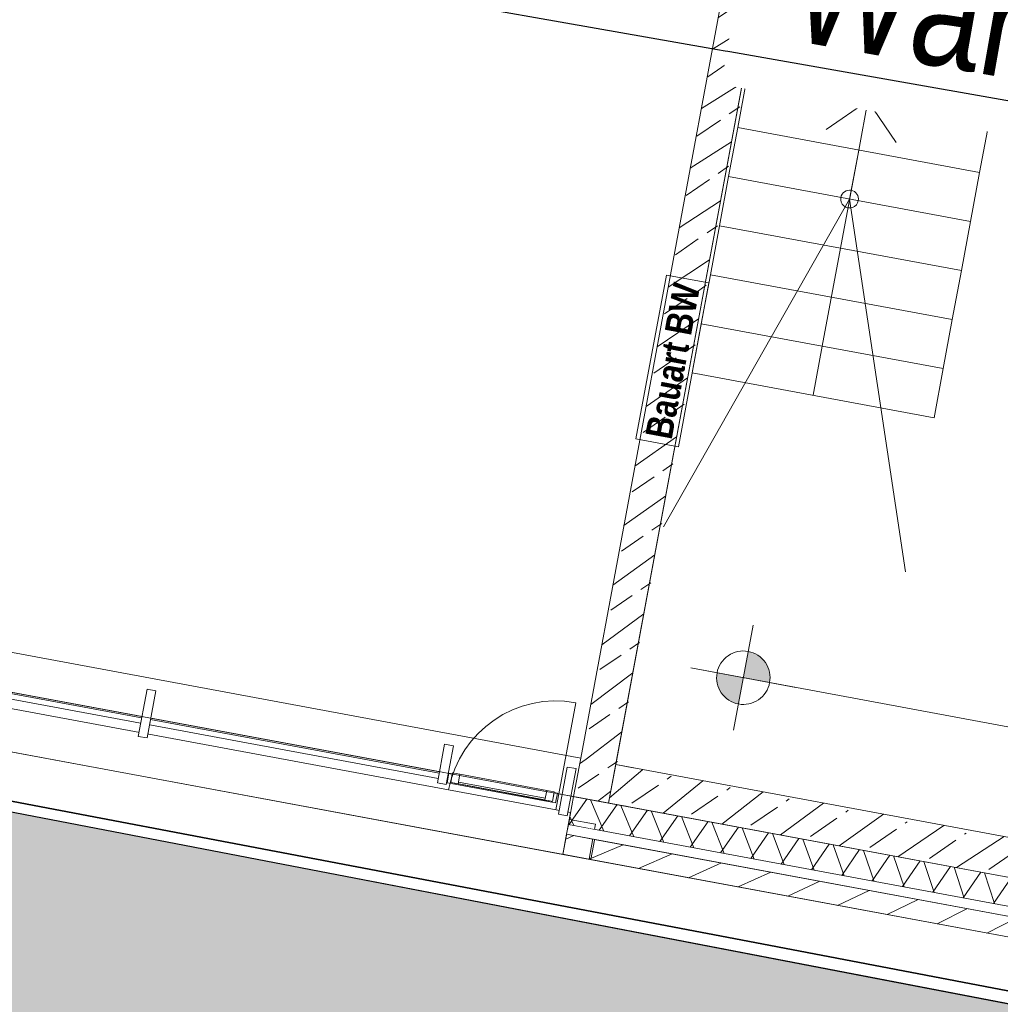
# Model space of a CAD drawing. Header units: metres. Extents: x 0 to 60282398, y -11592309 to 5708004.
# Tile 97 of 136: x 32353365.65 to 32353371.15, y 5707901.94 to 5707907.47. Entities that reach past the tile are written whole.
import ezdxf
from ezdxf import colors
from ezdxf.entities.mleader import LeaderData, LeaderLine
from ezdxf.math import Vec2, Vec3

# ---------------------------------------------------------------- set-up
doc = ezdxf.new("R2010")
doc.units = ezdxf.units.M
doc.header["$LTSCALE"] = 0.75
doc.set_wipeout_variables(frame=1)
doc.layers.get('0').update_dxf_attribs({"linetype": 'CONTINUOUS'})
doc.layers.add('10414946$0$ST-LIN Parkplatz', color=7, linetype='CONTINUOUS')
doc.layers.add('10414946$0$ST-LIN-Gehweg', color=2, linetype='CONTINUOUS')
doc.layers.add('10414947$0$ST-Gehweg-Sol', color=7, linetype='CONTINUOUS', lineweight=0, true_color=0xffd7a8)
for name, color, linetype, lineweight in [('10417023$0$#9_002_GES I Übersicht Erdgeschoss_1_101_Wand Aussen.A', 7, 'CONTINUOUS', 25), ('10417023$0$#9_002_GES I Übersicht Erdgeschoss_1_110_Pfosten-Riegel.A', 7, 'CONTINUOUS', 25), ('10417023$0$#9_002_GES I Übersicht Erdgeschoss_1_112_Fenster.A', 7, 'CONTINUOUS', 25), ('10417023$0$#9_002_GES I Übersicht Erdgeschoss_1_201_Aussenwandbekleidung.A', 7, 'CONTINUOUS', 25), ('10417023$0$#9_002_GES I Übersicht Erdgeschoss_1_607b_Brandschutz 1_100', 7, 'CONTINUOUS', 25), ('10417023$0$#9_002_GES I Übersicht Erdgeschoss_1_701_Grundstücksgrenze.A', 7, 'CONTINUOUS', 25), ('10417023$0$#9_002_GES I Übersicht Erdgeschoss_1_Neubau_101_Wand Aussen.A', 7, 'CONTINUOUS', 25), ('10417023$0$#9_002_GES I Übersicht Erdgeschoss_1_Neubau_102_Wand Innen.A', 7, 'CONTINUOUS', 25), ('10417023$0$#9_002_GES I Übersicht Erdgeschoss_1_Neubau_104_Decken.A', 7, 'CONTINUOUS', 25), ('10417023$0$#9_002_GES I Übersicht Erdgeschoss_1_Neubau_108_Treppen.A', 7, 'CONTINUOUS', 25), ('10417023$0$#9_002_GES I Übersicht Erdgeschoss_1_Neubau_201_Aussenwandbekleidu', 7, 'CONTINUOUS', 25), ('10417023$0$#9_002_GES I Übersicht Erdgeschoss_1_Neubau_502_Bemaßung 1_100.A', 7, 'CONTINUOUS', 25), ('10417023$0$Keine', 7, 'CONTINUOUS', 13)]:
    doc.layers.add(name, color=color, linetype=linetype, lineweight=lineweight)
doc.styles.add('10414946$0$ARIAL NARROW', font='ARIALN.TTF')
doc.styles.add('10417023$0$Arial Narrow (bold)', font='ARIALNB.TTF')
pattern_1 = [(44.99999999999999, (0, 0), (-0.1697056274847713, 0.1697056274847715), []), (44.99999999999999, (-0.08485281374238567, 0.08485281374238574), (-0.1697056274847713, 0.1697056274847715), [0.18, -0.05999999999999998])]

# ---------------------------------------------------------------- blocks, each defined once
blk = doc.blocks.new('10414947')
at = {"layer": '10414947$0$ST-Gehweg-Sol'}
h = blk.add_hatch(color=256, dxfattribs=at)
h.dxf.hatch_style = 1
edge = h.paths.add_edge_path()
edge.add_arc((32353333.97286278, 5707909.898001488), 4.00538949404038, 167.5224016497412, 259.0333335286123, ccw=False)
edge.add_line((32353330.06207836, 5707910.763397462), (32353330.08991054, 5707910.916025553))
edge.add_line((32353330.08991054, 5707910.916025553), (32353331.70067245, 5707910.64907873))
edge.add_line((32353331.70067245, 5707910.64907873), (32353335.02498274, 5707908.903565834))
edge.add_line((32353335.02498274, 5707908.903565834), (32353407.15213483, 5707895.033517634))
edge.add_line((32353407.15213483, 5707895.033517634), (32353413.70600617, 5707897.337334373))
edge.add_line((32353413.70600617, 5707897.337334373), (32353497.17578959, 5707881.286091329))
edge.add_line((32353497.17578959, 5707881.286091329), (32353499.70410517, 5707880.188862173))
edge.add_line((32353499.70410517, 5707880.188862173), (32353502.93879142, 5707877.835765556))
edge.add_line((32353502.93879142, 5707877.835765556), (32353505.46710699, 5707876.738536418))
edge.add_line((32353505.46710699, 5707876.738536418), (32353517.00528605, 5707874.519743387))
edge.add_line((32353517.00528605, 5707874.519743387), (32353517.76447093, 5707870.592196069))
edge.add_line((32353517.76447093, 5707870.592196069), (32353512.26571349, 5707871.646148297))
edge.add_line((32353512.26571349, 5707871.646148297), (32353512.67312597, 5707873.771762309))
edge.add_line((32353512.67312597, 5707873.771762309), (32353508.26008633, 5707874.652828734))
edge.add_line((32353508.26008633, 5707874.652828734), (32353507.84615755, 5707872.493248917))
edge.add_line((32353507.84615755, 5707872.493248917), (32353503.30254498, 5707873.364127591))
edge.add_arc((32353488.08709003, 5707793.979973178), 80.82916578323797, 79.14978489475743, 81.99465327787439)
edge.add_line((32353499.34380503, 5707874.021464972), (32353499.76791721, 5707876.234207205))
edge.add_line((32353499.76791721, 5707876.234207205), (32353495.83942623, 5707876.987173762))
edge.add_line((32353495.83942623, 5707876.987173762), (32353495.37152305, 5707874.545958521))
edge.add_line((32353495.37152305, 5707874.545958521), (32353488.26755707, 5707875.49021155))
edge.add_line((32353488.26755707, 5707875.49021155), (32353488.81466561, 5707878.344668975))
edge.add_line((32353488.81466561, 5707878.344668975), (32353475.56727294, 5707880.883772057))
edge.add_line((32353475.56727294, 5707880.883772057), (32353475.00712598, 5707877.961330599))
edge.add_line((32353475.00712598, 5707877.961330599), (32353470.59449997, 5707878.807102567))
edge.add_line((32353470.59449997, 5707878.807102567), (32353471.15463692, 5707881.72953379))
edge.add_line((32353471.15463692, 5707881.72953379), (32353468.20826868, 5707882.294258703))
edge.add_line((32353468.20826868, 5707882.294258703), (32353467.64812546, 5707879.371836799))
edge.add_line((32353467.64812546, 5707879.371836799), (32353462.60924585, 5707880.337643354))
edge.add_line((32353462.60924585, 5707880.337643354), (32353463.16937873, 5707883.260053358))
edge.add_line((32353463.16937873, 5707883.260053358), (32353460.2230105, 5707883.824778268))
edge.add_line((32353460.2230105, 5707883.824778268), (32353459.66624525, 5707880.919938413))
edge.add_arc((32353463.524558, 5707896.96932498), 16.50664673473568, 250.35219382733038, 256.4824628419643, ccw=False)
edge.add_line((32353457.97440466, 5707881.423740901), (32353455.61443449, 5707882.266310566))
edge.add_line((32353455.61443449, 5707882.266310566), (32353456.07041998, 5707884.645556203))
edge.add_line((32353456.07041998, 5707884.645556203), (32353452.14193103, 5707885.398533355))
edge.add_line((32353452.14193103, 5707885.398533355), (32353451.76436388, 5707883.434494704))
edge.add_line((32353451.76436388, 5707883.434494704), (32353446.20782556, 5707884.499521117))
edge.add_line((32353446.20782556, 5707884.499521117), (32353446.58431432, 5707886.46376749))
edge.add_line((32353446.58431432, 5707886.46376749), (32353443.63794753, 5707887.028499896))
edge.add_line((32353443.63794753, 5707887.028499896), (32353443.26145916, 5707885.064255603))
edge.add_line((32353443.26145916, 5707885.064255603), (32353438.66333801, 5707885.945580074))
edge.add_line((32353438.66333801, 5707885.945580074), (32353439.03982688, 5707887.909826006))
edge.add_line((32353439.03982688, 5707887.909826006), (32353436.09346017, 5707888.474558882))
edge.add_line((32353436.09346017, 5707888.474558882), (32353435.71697158, 5707886.510314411))
edge.add_line((32353435.71697158, 5707886.510314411), (32353430.15920767, 5707887.572673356))
edge.add_line((32353430.15920767, 5707887.572673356), (32353430.53524183, 5707889.539907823))
edge.add_line((32353430.53524183, 5707889.539907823), (32353426.60675288, 5707890.292884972))
edge.add_line((32353426.60675288, 5707890.292884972), (32353426.15070342, 5707887.913549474))
edge.add_line((32353426.15070342, 5707887.913549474), (32353423.64644856, 5707888.00337013))
edge.add_arc((32353424.238172, 5707904.500881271), 16.50811953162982, 259.1496618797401, 267.9458278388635, ccw=False)
edge.add_line((32353421.13061348, 5707888.287889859), (32353363.36529639, 5707899.359819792))
edge.add_arc((32353408.48210951, 5708134.746697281), 239.6716689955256, 256.456365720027, 259.14966177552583, ccw=False)
edge.add_arc((32353274.67359528, 5707595.429255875), 316.0071040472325, 75.76971239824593, 78.90028973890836)
edge.add_line((32353335.51033626, 5707905.525016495), (32353333.21088601, 5707905.965758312))
at = {"layer": '10414947$0$ST-Gehweg-Sol', "flags": 128}
blk.add_lwpolyline([(32353439.03982688, 5707887.909826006), (32353436.09346017, 5707888.474558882), (32353435.71697158, 5707886.510314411), (32353430.15920767, 5707887.572673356), (32353430.53524183, 5707889.539907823), (32353426.60675288, 5707890.292884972), (32353426.15070342, 5707887.913549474), (32353423.64644856, 5707888.00337013, -0.03839937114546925), (32353421.13061348, 5707888.287889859), (32353363.36529639, 5707899.359819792, -0.01175226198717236), (32353352.35440415, 5707901.739852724, 0.01366057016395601), (32353335.51033626, 5707905.525016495), (32353333.21088601, 5707905.965758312, -0.4219586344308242), (32353330.06207836, 5707910.763397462), (32353330.08991054, 5707910.916025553), (32353331.70067245, 5707910.64907873), (32353335.02498274, 5707908.903565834), (32353407.15213483, 5707895.033517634), (32353413.70600617, 5707897.337334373), (32353497.17578959, 5707881.286091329)], format="xyb", dxfattribs=at)
blk = doc.blocks.new('10417023$0$#9_MKO_LP5_ARC_GES_UP_00_002_P_G_modell (3D)')
at = {"layer": '10417023$0$#9_002_GES I Übersicht Erdgeschoss_1_Neubau_101_Wand Aussen.A', "linetype": 'Continuous', "lineweight": 5, "true_color": 0xff0000}
h = blk.add_hatch(dxfattribs=at)
h.set_pattern_fill('#9_BETON__STAHLBETON_0001', color=1, style=0, pattern_type=2)
h.set_pattern_definition(pattern_1)
h.paths.add_polyline_path([(-32353469.22381512, -5707812.87957689), (-32353472.624228, -5707812.87957689), (-32353472.624228, -5707813.09957689), (-32353469.22381512, -5707813.09957689)])
at = {"layer": '10417023$0$#9_002_GES I Übersicht Erdgeschoss_1_Neubau_102_Wand Innen.A', "linetype": 'Continuous', "lineweight": 5, "true_color": 0xff0000}
h = blk.add_hatch(dxfattribs=at)
h.set_pattern_fill('#9_BETON__STAHLBETON_0001', color=1, style=0, pattern_type=2)
h.set_pattern_definition(pattern_1)
h.paths.add_polyline_path([(-32353472.824228, -5707812.87957689), (-32353472.62422799, -5707812.87957689), (-32353472.62422799, -5707808.229589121), (-32353472.824228, -5707808.229589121)])
at = {"layer": '10417023$0$#9_002_GES I Übersicht Erdgeschoss_1_Neubau_502_Bemaßung 1_100.A', "linetype": 'Continuous', "lineweight": 0, "true_color": 0xff0000}
for points in [[(-32353472.00965961, -5707812.269810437), (-32353471.85965961, -5707812.269810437), (-32353471.87107768, -5707812.212407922), (-32353471.90359359, -5707812.16374442), (-32353471.95225709, -5707812.131228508), (-32353472.00965961, -5707812.119810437)], [(-32353472.00965961, -5707812.269810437), (-32353472.15965961, -5707812.269810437), (-32353472.14824153, -5707812.327212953), (-32353472.11572563, -5707812.375876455), (-32353472.06706212, -5707812.408392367), (-32353472.00965961, -5707812.419810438)]]:
    blk.add_hatch(color=1, dxfattribs=at).paths.add_polyline_path(points)
at = {"layer": '10417023$0$#9_002_GES I Übersicht Erdgeschoss_1_607b_Brandschutz 1_100', "color": 1, "linetype": 'Continuous', "lineweight": 13, "true_color": 0xff0000}
for p, q in [((-32353472.60422756, -5707810.126281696), (-32353472.84687545, -5707810.126281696)), ((-32353472.84687545, -5707810.126281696), (-32353472.84687545, -5707811.061956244)), ((-32353472.60422756, -5707811.061956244), (-32353472.60422756, -5707810.126281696)), ((-32353472.84687545, -5707811.061956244), (-32353472.60422756, -5707811.061956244))]:
    blk.add_line(p, q, dxfattribs=at)
at = {"layer": '10417023$0$#9_002_GES I Übersicht Erdgeschoss_1_Neubau_101_Wand Aussen.A', "color": 1, "linetype": 'Continuous', "lineweight": 13, "true_color": 0xff0000}
blk.add_line((-32353482.49354187, -5707812.87957639), (-32353472.82422781, -5707812.87957639), dxfattribs=at)
at = {"layer": '10417023$0$#9_002_GES I Übersicht Erdgeschoss_1_Neubau_101_Wand Aussen.A', "color": 1, "linetype": 'Continuous', "lineweight": 18, "true_color": 0xff0000}
for p, q in [((-32353469.22381512, -5707812.87957689), (-32353472.624228, -5707812.87957689)), ((-32353472.62422758, -5707812.87957639), (-32353472.62422758, -5707813.099576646)), ((-32353472.62422758, -5707812.87957639), (-32353472.52422746, -5707812.87957639)), ((-32353472.624228, -5707813.09957689), (-32353469.00381513, -5707813.09957689)), ((-32353472.62422758, -5707813.099576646), (-32353472.52422746, -5707813.099576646))]:
    blk.add_line(p, q, dxfattribs=at)
at = {"layer": '10417023$0$#9_002_GES I Übersicht Erdgeschoss_1_Neubau_102_Wand Innen.A', "color": 1, "linetype": 'Continuous', "lineweight": 18, "true_color": 0xff0000}
for p, q in [((-32353472.824228, -5707808.229589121), (-32353472.824228, -5707812.87957689)), ((-32353472.624228, -5707812.87957689), (-32353472.624228, -5707808.229589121))]:
    blk.add_line(p, q, dxfattribs=at)
at = {"layer": '10417023$0$#9_002_GES I Übersicht Erdgeschoss_1_Neubau_104_Decken.A', "color": 1, "linetype": 'Continuous', "lineweight": 13, "true_color": 0xff0000, "flags": 128}
for points in [[(-32353502.88381506, -5707792.679515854), (-32353502.88381511, -5707803.129576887), (-32353502.84381653, -5707803.129576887), (-32353502.84381653, -5707809.004576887), (-32353499.08931621, -5707809.004576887), (-32353497.57443247, -5707809.004576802), (-32353497.57443247, -5707810.154576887), (-32353495.52481159, -5707810.154576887), (-32353495.52560609, -5707813.099577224), (-32353472.62422376, -5707813.099576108), (-32353472.62422743, -5707808.219546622), (-32353469.004228, -5707808.219576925), (-32353469.004228, -5707794.11457689), (-32353469.004228, -5707790.779532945), (-32353469.004228, -5707790.559532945), (-32353477.474228, -5707790.559532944), (-32353480.474228, -5707790.559532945), (-32353491.124228, -5707790.559532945), (-32353498.444228, -5707790.559532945), (-32353498.444228, -5707792.679576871)], [(-32353498.22421727, -5707790.559532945), (-32353502.84380439, -5707790.559532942), (-32353502.84380439, -5707813.099576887), (-32353495.47442851, -5707813.099576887), (-32353495.47442851, -5707809.05457689), (-32353482.84109309, -5707809.05457689), (-32353482.84357996, -5707813.099573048), (-32353472.62421726, -5707813.099573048), (-32353472.62421726, -5707811.259577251), (-32353472.62421726, -5707806.979589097), (-32353469.00380439, -5707806.979589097), (-32353469.00380439, -5707790.559532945)]]:
    blk.add_lwpolyline(points, close=True, dxfattribs=at)
at = {"layer": '10417023$0$#9_002_GES I Übersicht Erdgeschoss_1_Neubau_108_Treppen.A', "color": 1, "linetype": 'Continuous', "lineweight": 13, "true_color": 0xff0000}
for p, q in [((-32353471.22422738, -5707808.959592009), (-32353472.60422756, -5707808.959592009)), ((-32353472.60422756, -5707808.959592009), (-32353472.60422756, -5707809.239590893)), ((-32353471.22422738, -5707808.959592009), (-32353472.60422756, -5707808.959592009)), ((-32353471.22422738, -5707808.959592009), (-32353472.60422756, -5707808.959592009)), ((-32353472.60422756, -5707808.959592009), (-32353472.60422756, -5707809.239590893)), ((-32353471.91422819, -5707808.959592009), (-32353472.11422843, -5707809.159590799)), ((-32353471.91422819, -5707808.959592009), (-32353472.11422843, -5707809.159590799)), ((-32353471.91422819, -5707809.239590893), (-32353471.91422819, -5707808.959592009)), ((-32353471.71422796, -5707809.159590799), (-32353471.91422819, -5707808.959592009)), ((-32353471.91422819, -5707809.239590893), (-32353471.91422819, -5707808.959592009)), ((-32353471.71422796, -5707809.159590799), (-32353471.91422819, -5707808.959592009)), ((-32353471.22422738, -5707809.239590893), (-32353471.22422738, -5707808.959592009)), ((-32353471.22422738, -5707809.239590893), (-32353471.22422738, -5707808.959592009)), ((-32353471.22422738, -5707809.239590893), (-32353472.60422756, -5707809.239590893)), ((-32353472.60422756, -5707809.239590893), (-32353472.60422756, -5707809.519591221)), ((-32353472.60422756, -5707809.239590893), (-32353471.22422738, -5707809.239590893)), ((-32353471.22422738, -5707809.239590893), (-32353472.60422756, -5707809.239590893)), ((-32353471.22422738, -5707809.239590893), (-32353472.60422756, -5707809.239590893)), ((-32353472.60422756, -5707809.239590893), (-32353472.60422756, -5707809.519591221)), ((-32353472.60422756, -5707809.239590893), (-32353471.22422738, -5707809.239590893)), ((-32353471.91422819, -5707809.519591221), (-32353471.91422819, -5707809.239590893)), ((-32353471.91422819, -5707810.359590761), (-32353471.91422819, -5707809.239590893)), ((-32353471.22422738, -5707809.519591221), (-32353471.22422738, -5707809.239590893)), ((-32353471.22422738, -5707809.519591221), (-32353471.22422738, -5707809.239590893)), ((-32353472.60422756, -5707809.519591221), (-32353471.22422738, -5707809.519591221)), ((-32353471.22422738, -5707809.519591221), (-32353472.60422756, -5707809.519591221)), ((-32353471.22422738, -5707809.519591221), (-32353472.60422756, -5707809.519591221)), ((-32353472.60422756, -5707809.519591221), (-32353472.60422756, -5707809.799591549)), ((-32353472.60422756, -5707809.519591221), (-32353471.22422738, -5707809.519591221)), ((-32353471.22422738, -5707809.799591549), (-32353471.22422738, -5707809.519591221)), ((-32353471.22422738, -5707809.799591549), (-32353472.60422756, -5707809.799591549)), ((-32353472.60422756, -5707809.799591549), (-32353472.60422756, -5707810.079591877)), ((-32353472.60422756, -5707809.799591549), (-32353471.22422738, -5707809.799591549)), ((-32353471.22422738, -5707810.079591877), (-32353471.22422738, -5707809.799591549)), ((-32353471.22422738, -5707810.079591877), (-32353472.60422756, -5707810.079591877)), ((-32353472.60422756, -5707810.079591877), (-32353472.60422756, -5707810.359590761)), ((-32353472.60422756, -5707810.079591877), (-32353471.22422738, -5707810.079591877)), ((-32353471.22422738, -5707810.359590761), (-32353471.22422738, -5707810.079591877)), ((-32353471.22422738, -5707810.359590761), (-32353472.60422756, -5707810.359590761)), ((-32353472.60422756, -5707810.359590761), (-32353472.60422756, -5707810.639591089)), ((-32353472.60422756, -5707810.359590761), (-32353471.22422738, -5707810.359590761)), ((-32353471.91422819, -5707810.639591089), (-32353471.91422819, -5707810.359590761)), ((-32353471.22422738, -5707810.639591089), (-32353471.22422738, -5707810.359590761)), ((-32353472.60422756, -5707810.639591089), (-32353471.22422738, -5707810.639591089))]:
    blk.add_line(p, q, dxfattribs=at)
at = {"layer": '10417023$0$#9_002_GES I Übersicht Erdgeschoss_1_Neubau_108_Treppen.A', "color": 1, "linetype": 'Continuous', "lineweight": 13, "true_color": 0xff0000, "flags": 128}
blk.add_lwpolyline([(-32353472.604228, -5707811.519576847), (-32353471.91422803, -5707809.519591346), (-32353471.22422803, -5707811.519576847)], dxfattribs=at)
at = {"layer": '10417023$0$#9_002_GES I Übersicht Erdgeschoss_1_Neubau_108_Treppen.A', "color": 1, "linetype": 'Continuous', "lineweight": 13, "true_color": 0xff0000}
for start, end in [(0, 180), (180, 0)]:
    blk.add_arc((-32353471.91422803, -5707809.519591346), 0.05, start, end, dxfattribs=at)
at = {"layer": '10417023$0$#9_002_GES I Übersicht Erdgeschoss_1_Neubau_502_Bemaßung 1_100.A', "color": 1, "linetype": 'Continuous', "lineweight": 13, "true_color": 0xff0000}
for p, q in [((-32353472.00965923, -5707812.569809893), (-32353472.00965923, -5707811.969810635)), ((-32353472.00965923, -5707812.569809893), (-32353472.00965923, -5707811.969810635)), ((-32353472.30965958, -5707812.269810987), (-32353470.18121187, -5707812.269810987)), ((-32353472.30965958, -5707812.269810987), (-32353471.70966032, -5707812.269810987))]:
    blk.add_line(p, q, dxfattribs=at)
at = {"layer": '10417023$0$#9_002_GES I Übersicht Erdgeschoss_1_Neubau_502_Bemaßung 1_100.A', "color": 1, "linetype": 'Continuous', "lineweight": 13, "true_color": 0xff0000, "flags": 128}
for points in [[(-32353471.85965961, -5707812.269810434), (-32353471.8603819, -5707812.284513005), (-32353471.86254182, -5707812.299073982), (-32353471.86611856, -5707812.313353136), (-32353471.87107768, -5707812.327212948), (-32353471.87737142, -5707812.340519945), (-32353471.88493916, -5707812.353145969), (-32353471.89370804, -5707812.364969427), (-32353471.90359359, -5707812.375876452), (-32353471.91450061, -5707812.385762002), (-32353471.92632407, -5707812.394530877), (-32353471.9389501, -5707812.402098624), (-32353471.95225709, -5707812.408392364), (-32353471.96611691, -5707812.413351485), (-32353471.98039606, -5707812.416928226), (-32353471.99495703, -5707812.419088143), (-32353472.00965961, -5707812.419810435), (-32353472.02436218, -5707812.419088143), (-32353472.03892316, -5707812.416928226), (-32353472.05320231, -5707812.413351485), (-32353472.06706212, -5707812.408392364), (-32353472.08036912, -5707812.402098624), (-32353472.09299514, -5707812.394530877), (-32353472.1048186, -5707812.385762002), (-32353472.11572563, -5707812.375876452), (-32353472.12561117, -5707812.364969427), (-32353472.13438005, -5707812.353145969), (-32353472.14194779, -5707812.340519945), (-32353472.14824153, -5707812.327212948), (-32353472.15320066, -5707812.313353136), (-32353472.1567774, -5707812.299073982), (-32353472.15893732, -5707812.284513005), (-32353472.15965961, -5707812.269810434), (-32353472.15893732, -5707812.255107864), (-32353472.1567774, -5707812.240546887), (-32353472.15320066, -5707812.226267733), (-32353472.14824153, -5707812.21240792), (-32353472.14194779, -5707812.199100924), (-32353472.13438005, -5707812.186474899), (-32353472.12561117, -5707812.174651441), (-32353472.11572563, -5707812.163744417), (-32353472.1048186, -5707812.153858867), (-32353472.09299514, -5707812.145089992), (-32353472.08036912, -5707812.137522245), (-32353472.06706212, -5707812.131228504), (-32353472.05320231, -5707812.126269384), (-32353472.03892316, -5707812.122692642), (-32353472.02436218, -5707812.120532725), (-32353472.00965961, -5707812.119810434), (-32353471.99495703, -5707812.120532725), (-32353471.98039606, -5707812.122692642), (-32353471.96611691, -5707812.126269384), (-32353471.95225709, -5707812.131228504), (-32353471.9389501, -5707812.137522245), (-32353471.92632407, -5707812.145089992), (-32353471.91450061, -5707812.153858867), (-32353471.90359359, -5707812.163744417), (-32353471.89370804, -5707812.174651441), (-32353471.88493916, -5707812.186474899), (-32353471.87737142, -5707812.199100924), (-32353471.87107768, -5707812.21240792), (-32353471.86611856, -5707812.226267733), (-32353471.86254182, -5707812.240546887), (-32353471.8603819, -5707812.255107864)], [(-32353471.85965961, -5707812.269810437), (-32353471.8603819, -5707812.284513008), (-32353471.86254182, -5707812.299073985), (-32353471.86611856, -5707812.313353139), (-32353471.87107768, -5707812.327212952), (-32353471.87737142, -5707812.340519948), (-32353471.88493916, -5707812.353145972), (-32353471.89370804, -5707812.36496943), (-32353471.90359359, -5707812.375876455), (-32353471.91450061, -5707812.385762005), (-32353471.92632407, -5707812.394530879), (-32353471.9389501, -5707812.402098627), (-32353471.95225709, -5707812.408392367), (-32353471.96611691, -5707812.413351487), (-32353471.98039606, -5707812.416928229), (-32353471.99495703, -5707812.419088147), (-32353472.00965961, -5707812.419810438), (-32353472.02436218, -5707812.419088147), (-32353472.03892316, -5707812.416928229), (-32353472.05320231, -5707812.413351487), (-32353472.06706212, -5707812.408392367), (-32353472.08036912, -5707812.402098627), (-32353472.09299514, -5707812.394530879), (-32353472.1048186, -5707812.385762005), (-32353472.11572563, -5707812.375876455), (-32353472.12561117, -5707812.36496943), (-32353472.13438005, -5707812.353145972), (-32353472.14194779, -5707812.340519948), (-32353472.14824153, -5707812.327212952), (-32353472.15320066, -5707812.313353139), (-32353472.1567774, -5707812.299073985), (-32353472.15893732, -5707812.284513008), (-32353472.15965961, -5707812.269810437), (-32353472.15893732, -5707812.255107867), (-32353472.1567774, -5707812.24054689), (-32353472.15320066, -5707812.226267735), (-32353472.14824153, -5707812.212407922), (-32353472.14194779, -5707812.199100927), (-32353472.13438005, -5707812.186474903), (-32353472.12561117, -5707812.174651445), (-32353472.11572563, -5707812.16374442), (-32353472.1048186, -5707812.153858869), (-32353472.09299514, -5707812.145089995), (-32353472.08036912, -5707812.137522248), (-32353472.06706212, -5707812.131228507), (-32353472.05320231, -5707812.126269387), (-32353472.03892316, -5707812.122692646), (-32353472.02436218, -5707812.120532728), (-32353472.00965961, -5707812.119810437), (-32353471.99495703, -5707812.120532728), (-32353471.98039606, -5707812.122692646), (-32353471.96611691, -5707812.126269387), (-32353471.95225709, -5707812.131228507), (-32353471.9389501, -5707812.137522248), (-32353471.92632407, -5707812.145089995), (-32353471.91450061, -5707812.153858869), (-32353471.90359359, -5707812.16374442), (-32353471.89370804, -5707812.174651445), (-32353471.88493916, -5707812.186474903), (-32353471.87737142, -5707812.199100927), (-32353471.87107768, -5707812.212407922), (-32353471.86611856, -5707812.226267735), (-32353471.86254182, -5707812.24054689), (-32353471.8603819, -5707812.255107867)]]:
    blk.add_lwpolyline(points, close=True, dxfattribs=at)
at = {"layer": '10417023$0$#9_002_GES I Übersicht Erdgeschoss_1_607b_Brandschutz 1_100', "color": 1, "true_color": 0xff0000, "insert": (-32353472.72289855, -5707810.594118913), "char_height": 0.1502737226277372, "attachment_point": 5, "rotation": 90, "line_spacing_factor": 1.002187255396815, "style": '10417023$0$Arial Narrow (bold)'}
blk.add_mtext('Bauart BW ', dxfattribs=at)
at = {"color": 1, "linetype": 'Continuous', "lineweight": 5, "true_color": 0xff0000}
blk.add_wipeout([(-32353468.824227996, -5707813.2795768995), (-32353472.664228, -5707813.2795768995), (-32353472.664228, -5707813.429576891), (-32353468.824227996, -5707813.429576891)], dxfattribs=at).dxf.layer = '10417023$0$#9_002_GES I Übersicht Erdgeschoss_1_Neubau_201_Aussenwandbekleidu'
at = {"layer": '10417023$0$#9_002_GES I Übersicht Erdgeschoss_1_Neubau_201_Aussenwandbekleidu', "color": 1, "linetype": 'Continuous', "lineweight": 13, "true_color": 0xff0000}
for p, q in [((-32353468.82422799, -5707813.279576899), (-32353472.664228, -5707813.279576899)), ((-32353472.664228, -5707813.279576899), (-32353472.664228, -5707813.42957689)), ((-32353472.664228, -5707813.42957689), (-32353468.82422799, -5707813.42957689))]:
    blk.add_line(p, q, dxfattribs=at)
at = {"color": 1, "linetype": 'Continuous', "lineweight": 5, "true_color": 0xff0000}
for points in [[(-32353475.256556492, -5707813.137893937), (-32353473.56922794, -5707813.137893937), (-32353473.56922794, -5707813.107893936), (-32353475.256556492, -5707813.107893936)], [(-32353473.47357277, -5707813.147893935), (-32353472.978676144, -5707813.147893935), (-32353472.978676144, -5707813.092893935), (-32353473.47357277, -5707813.092893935)]]:
    blk.add_wipeout(points, dxfattribs=at).dxf.layer = '10417023$0$#9_002_GES I Übersicht Erdgeschoss_1_110_Pfosten-Riegel.A'
at = {"layer": '10417023$0$#9_002_GES I Übersicht Erdgeschoss_1_110_Pfosten-Riegel.A', "color": 1, "linetype": 'Continuous', "lineweight": 13, "true_color": 0xff0000}
blk.add_line((-32353473.47357317, -5707813.092894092), (-32353472.97867581, -5707813.092894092), dxfattribs=at)
at = {"layer": '10417023$0$#9_002_GES I Übersicht Erdgeschoss_1_110_Pfosten-Riegel.A', "color": 1, "linetype": 'Continuous', "lineweight": 13, "true_color": 0xff0000, "flags": 128}
blk.add_lwpolyline([(-32353475.25655649, -5707813.137893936), (-32353475.25655649, -5707813.107893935), (-32353473.56922794, -5707813.107893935), (-32353473.56922794, -5707813.137893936)], close=True, dxfattribs=at)
at = {"color": 1, "linetype": 'Continuous', "lineweight": 5, "true_color": 0xff0000}
for points, layer in [([(-32353472.95964166, -5707813.152893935), (-32353472.95964166, -5707813.1478939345), (-32353473.492607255, -5707813.1478939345), (-32353473.492607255, -5707813.152893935)], '10417023$0$#9_002_GES I Übersicht Erdgeschoss_1_110_Pfosten-Riegel.A'), ([(-32353472.824228, -5707813.42957689), (-32353472.674228, -5707813.42957689), (-32353472.674228, -5707813.279576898), (-32353472.824228, -5707813.279576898)], '10417023$0$#9_002_GES I Übersicht Erdgeschoss_1_201_Aussenwandbekleidung.A')]:
    blk.add_wipeout(points, dxfattribs=at).dxf.layer = layer
at = {"layer": '10417023$0$#9_002_GES I Übersicht Erdgeschoss_1_110_Pfosten-Riegel.A', "color": 1, "linetype": 'Continuous', "lineweight": 13, "true_color": 0xff0000}
blk.add_line((-32353472.97867581, -5707813.147893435), (-32353473.47357317, -5707813.147893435), dxfattribs=at)
at = {"layer": '10417023$0$#9_002_GES I Übersicht Erdgeschoss_1_110_Pfosten-Riegel.A', "color": 1, "linetype": 'Continuous', "lineweight": 13, "true_color": 0xff0000, "flags": 128}
blk.add_lwpolyline([(-32353472.95964167, -5707813.152893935), (-32353473.49260726, -5707813.152893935), (-32353473.49260726, -5707813.147893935), (-32353472.95964167, -5707813.147893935)], close=True, dxfattribs=at)
at = {"color": 1, "linetype": 'Continuous', "lineweight": 5, "true_color": 0xff0000}
for points, layer in [([(-32353477.653885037, -5707813.137893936), (-32353475.266556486, -5707813.137893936), (-32353475.266556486, -5707813.107893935), (-32353477.653885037, -5707813.107893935)], '10417023$0$#9_002_GES I Übersicht Erdgeschoss_1_110_Pfosten-Riegel.A'), ([(-32353472.67422801, -5707813.279576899), (-32353472.67422801, -5707813.229576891), (-32353472.824228, -5707813.229576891), (-32353472.824228, -5707813.279576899)], '10417023$0$#9_002_GES I Übersicht Erdgeschoss_1_201_Aussenwandbekleidung.A')]:
    blk.add_wipeout(points, dxfattribs=at).dxf.layer = layer
at = {"layer": '10417023$0$#9_002_GES I Übersicht Erdgeschoss_1_110_Pfosten-Riegel.A', "color": 1, "linetype": 'Continuous', "lineweight": 13, "true_color": 0xff0000, "flags": 128}
blk.add_lwpolyline([(-32353477.65388504, -5707813.137893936), (-32353477.65388504, -5707813.107893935), (-32353475.26655649, -5707813.107893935), (-32353475.26655649, -5707813.137893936)], close=True, dxfattribs=at)
at = {"layer": '10417023$0$#9_002_GES I Übersicht Erdgeschoss_1_201_Aussenwandbekleidung.A', "color": 1, "linetype": 'Continuous', "lineweight": 13, "true_color": 0xff0000}
for p, q in [((-32353472.67422801, -5707813.22957689), (-32353472.824228, -5707813.22957689)), ((-32353472.824228, -5707813.22957689), (-32353472.824228, -5707813.279576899)), ((-32353472.67422801, -5707813.279576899), (-32353472.67422801, -5707813.22957689))]:
    blk.add_line(p, q, dxfattribs=at)
at = {"layer": '10417023$0$#9_002_GES I Übersicht Erdgeschoss_1_Neubau_201_Aussenwandbekleidu', "color": 1, "linetype": 'Continuous', "lineweight": 13, "true_color": 0xff0000}
blk.add_line((-32353472.674228, -5707813.279576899), (-32353472.674228, -5707813.42957689), dxfattribs=at)
at = {"color": 1, "linetype": 'Continuous', "lineweight": 5, "true_color": 0xff0000}
for points in [[(-32353473.51640036, -5707813.092893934), (-32353473.51640036, -5707813.1478939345), (-32353473.473572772, -5707813.1478939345), (-32353473.473572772, -5707813.092893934)], [(-32353472.935848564, -5707813.1478939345), (-32353472.935848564, -5707813.092893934), (-32353472.97867615, -5707813.092893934), (-32353472.97867615, -5707813.1478939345)]]:
    blk.add_wipeout(points, dxfattribs=at).dxf.layer = '10417023$0$#9_002_GES I Übersicht Erdgeschoss_1_110_Pfosten-Riegel.A'
at = {"layer": '10417023$0$#9_002_GES I Übersicht Erdgeschoss_1_110_Pfosten-Riegel.A', "color": 1, "linetype": 'Continuous', "lineweight": 13, "true_color": 0xff0000}
blk.add_line((-32353473.47357317, -5707813.137893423), (-32353472.97867581, -5707813.137893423), dxfattribs=at)
at = {"layer": '10417023$0$#9_002_GES I Übersicht Erdgeschoss_1_110_Pfosten-Riegel.A', "color": 1, "linetype": 'Continuous', "lineweight": 13, "true_color": 0xff0000, "flags": 128}
for points in [[(-32353473.51640036, -5707813.092893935), (-32353473.47357277, -5707813.092893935), (-32353473.47357277, -5707813.147893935), (-32353473.51640036, -5707813.147893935)], [(-32353472.93584856, -5707813.147893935), (-32353472.97867615, -5707813.147893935), (-32353472.97867615, -5707813.092893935), (-32353472.93584856, -5707813.092893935)]]:
    blk.add_lwpolyline(points, close=True, dxfattribs=at)
at = {"color": 1, "linetype": 'Continuous', "lineweight": 5, "true_color": 0xff0000}
blk.add_wipeout([(-32353477.931190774, -5707813.4295809), (-32353472.824228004, -5707813.4295809), (-32353472.824228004, -5707813.189845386), (-32353477.931190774, -5707813.189845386)], dxfattribs=at).dxf.layer = '10417023$0$#9_002_GES I Übersicht Erdgeschoss_1_Neubau_201_Aussenwandbekleidu'
at = {"layer": '10417023$0$#9_002_GES I Übersicht Erdgeschoss_1_101_Wand Aussen.A', "linetype": 'Continuous', "lineweight": 5, "true_color": 0xff0000}
h = blk.add_hatch(dxfattribs=at)
h.set_pattern_fill('#9_MW_VORMAUERZIEGEL_0001', color=1, style=0, pattern_type=2)
h.set_pattern_definition([(44.99999999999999, (0, 0), (-0.1414213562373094, 0.1414213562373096), [])])
h.paths.add_polyline_path([(-32353468.78881513, -5707813.314576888), (-32353472.824228, -5707813.314576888), (-32353472.824228, -5707813.429576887), (-32353468.78881513, -5707813.429576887)])
at = {"layer": '10417023$0$#9_002_GES I Übersicht Erdgeschoss_1_101_Wand Aussen.A', "color": 1, "linetype": 'Continuous', "lineweight": 13, "true_color": 0xff0000}
blk.add_line((-32353499.3793194, -5707813.429576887), (-32353468.67381512, -5707813.429576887), dxfattribs=at)
at = {"layer": '10417023$0$#9_002_GES I Übersicht Erdgeschoss_1_101_Wand Aussen.A', "color": 1, "linetype": 'Continuous', "lineweight": 18, "true_color": 0xff0000}
blk.add_line((-32353472.824228, -5707813.429576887), (-32353468.67381512, -5707813.429576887), dxfattribs=at)
at = {"layer": '10417023$0$#9_002_GES I Übersicht Erdgeschoss_1_Neubau_201_Aussenwandbekleidu', "color": 1, "linetype": 'Continuous', "lineweight": 13, "true_color": 0xff0000}
for p, q in [((-32353472.824228, -5707813.189845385), (-32353477.93119077, -5707813.189845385)), ((-32353472.824228, -5707813.189845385), (-32353472.824228, -5707813.429580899)), ((-32353477.93119077, -5707813.429580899), (-32353472.824228, -5707813.429580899)), ((-32353472.824228, -5707813.42957689), (-32353472.674228, -5707813.42957689))]:
    blk.add_line(p, q, dxfattribs=at)
at = {"color": 1, "linetype": 'Continuous', "lineweight": 5, "true_color": 0xff0000}
for points in [[(-32353473.53543485, -5707813.097893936), (-32353473.53543485, -5707813.152893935), (-32353473.49260727, -5707813.152893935), (-32353473.49260727, -5707813.147893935), (-32353473.516400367, -5707813.147893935), (-32353473.516400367, -5707813.097893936)], [(-32353472.91681408, -5707813.152893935), (-32353472.91681408, -5707813.097893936), (-32353472.935848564, -5707813.097893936), (-32353472.935848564, -5707813.147893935), (-32353472.95964167, -5707813.147893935), (-32353472.95964167, -5707813.152893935)]]:
    blk.add_wipeout(points, dxfattribs=at).dxf.layer = '10417023$0$#9_002_GES I Übersicht Erdgeschoss_1_110_Pfosten-Riegel.A'
at = {"layer": '10417023$0$#9_002_GES I Übersicht Erdgeschoss_1_110_Pfosten-Riegel.A', "color": 1, "linetype": 'Continuous', "lineweight": 13, "true_color": 0xff0000, "flags": 128}
for points in [[(-32353473.53543485, -5707813.097893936), (-32353473.51640036, -5707813.097893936), (-32353473.51640036, -5707813.147893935), (-32353473.49260726, -5707813.147893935), (-32353473.49260726, -5707813.152893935), (-32353473.53543485, -5707813.152893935)], [(-32353472.91681408, -5707813.152893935), (-32353472.95964167, -5707813.152893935), (-32353472.95964167, -5707813.147893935), (-32353472.93584856, -5707813.147893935), (-32353472.93584856, -5707813.097893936), (-32353472.91681408, -5707813.097893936)]]:
    blk.add_lwpolyline(points, close=True, dxfattribs=at)
at = {"color": 1, "linetype": 'Continuous', "lineweight": 5, "true_color": 0xff0000}
for points, layer in [([(-32353468.84381513, -5707813.259576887), (-32353472.824228, -5707813.259576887), (-32353472.824228, -5707813.314576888), (-32353468.84381513, -5707813.314576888)], '10417023$0$#9_002_GES I Übersicht Erdgeschoss_1_101_Wand Aussen.A'), ([(-32353475.236556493, -5707813.212893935), (-32353475.236556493, -5707812.942893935), (-32353475.286556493, -5707812.942893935), (-32353475.286556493, -5707813.212893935)], '10417023$0$#9_002_GES I Übersicht Erdgeschoss_1_110_Pfosten-Riegel.A')]:
    blk.add_wipeout(points, dxfattribs=at).dxf.layer = layer
at = {"layer": '10417023$0$#9_002_GES I Übersicht Erdgeschoss_1_101_Wand Aussen.A', "color": 1, "linetype": 'Continuous', "lineweight": 13, "true_color": 0xff0000}
blk.add_line((-32353472.824228, -5707813.314576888), (-32353472.824228, -5707813.259576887), dxfattribs=at)
at = {"layer": '10417023$0$#9_002_GES I Übersicht Erdgeschoss_1_101_Wand Aussen.A', "color": 1, "linetype": 'Continuous', "lineweight": 18, "true_color": 0xff0000}
for p, q in [((-32353472.82422781, -5707813.259576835), (-32353469.00381479, -5707813.259576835)), ((-32353472.824228, -5707813.429576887), (-32353472.824228, -5707813.314576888)), ((-32353472.82422781, -5707813.314576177), (-32353468.8438146, -5707813.314576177))]:
    blk.add_line(p, q, dxfattribs=at)
at = {"layer": '10417023$0$#9_002_GES I Übersicht Erdgeschoss_1_110_Pfosten-Riegel.A', "color": 1, "linetype": 'Continuous', "lineweight": 13, "true_color": 0xff0000, "flags": 128}
blk.add_lwpolyline([(-32353475.23655649, -5707813.212893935), (-32353475.28655649, -5707813.212893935), (-32353475.28655649, -5707812.942893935), (-32353475.23655649, -5707812.942893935)], close=True, dxfattribs=at)
at = {"color": 1, "linetype": 'Continuous', "lineweight": 5, "true_color": 0xff0000}
for points in [[(-32353473.539227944, -5707813.162893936), (-32353473.539227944, -5707812.942893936), (-32353473.58922794, -5707812.942893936), (-32353473.58922794, -5707813.162893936)], [(-32353472.839228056, -5707813.212893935), (-32353472.839228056, -5707812.942893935), (-32353472.88922806, -5707812.942893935), (-32353472.88922806, -5707813.212893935)]]:
    blk.add_wipeout(points, dxfattribs=at).dxf.layer = '10417023$0$#9_002_GES I Übersicht Erdgeschoss_1_110_Pfosten-Riegel.A'
at = {"layer": '10417023$0$#9_002_GES I Übersicht Erdgeschoss_1_101_Wand Aussen.A', "linetype": 'Continuous', "lineweight": 5, "true_color": 0xff0000}
h = blk.add_hatch(dxfattribs=at)
h.set_pattern_fill('#9_DÄMMUNG__WEICH_0001', color=1, style=0, pattern_type=2)
h.set_pattern_definition([(-119.9999999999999, (0, 0), (-0.129903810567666, 0.07499999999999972), []), (-59.99999999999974, (0, 0), (0.1299038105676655, 0.0750000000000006), [])])
h.paths.add_polyline_path([(-32353469.00381513, -5707813.099576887), (-32353472.824228, -5707813.099576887), (-32353472.824228, -5707813.259576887), (-32353469.00381513, -5707813.259576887)])
at = {"layer": '10417023$0$#9_002_GES I Übersicht Erdgeschoss_1_Neubau_101_Wand Aussen.A', "linetype": 'Continuous', "lineweight": 5, "true_color": 0xff0000}
h = blk.add_hatch(dxfattribs=at)
h.set_pattern_fill('#9_BETON__STAHLBETON_0001', color=1, style=0, pattern_type=2)
h.set_pattern_definition(pattern_1)
h.paths.add_polyline_path([(-32353472.82422795, -5707812.879576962), (-32353472.82422795, -5707813.099576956), (-32353472.624228, -5707813.099576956), (-32353472.624228, -5707812.879576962)])
at = {"layer": '10417023$0$#9_002_GES I Übersicht Erdgeschoss_1_101_Wand Aussen.A', "color": 1, "linetype": 'Continuous', "lineweight": 18, "true_color": 0xff0000}
for p, q in [((-32353472.82422781, -5707812.87957639), (-32353472.82422781, -5707813.099576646)), ((-32353469.00381513, -5707813.099576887), (-32353472.824228, -5707813.099576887)), ((-32353472.824228, -5707813.259576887), (-32353472.824228, -5707813.099576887))]:
    blk.add_line(p, q, dxfattribs=at)
at = {"layer": '10417023$0$#9_002_GES I Übersicht Erdgeschoss_1_101_Wand Aussen.A', "color": 1, "linetype": 'Continuous', "lineweight": 13, "true_color": 0xff0000}
blk.add_line((-32353469.00381513, -5707813.099576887), (-32353499.3793194, -5707813.099576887), dxfattribs=at)
at = {"layer": '10417023$0$#9_002_GES I Übersicht Erdgeschoss_1_110_Pfosten-Riegel.A', "color": 1, "linetype": 'Continuous', "lineweight": 13, "true_color": 0xff0000, "flags": 128}
for points in [[(-32353473.53922794, -5707813.162893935), (-32353473.58922794, -5707813.162893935), (-32353473.58922794, -5707812.942893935), (-32353473.53922794, -5707812.942893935)], [(-32353472.83922806, -5707813.212893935), (-32353472.88922806, -5707813.212893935), (-32353472.88922806, -5707812.942893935), (-32353472.83922806, -5707812.942893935)]]:
    blk.add_lwpolyline(points, close=True, dxfattribs=at)
at = {"layer": '10417023$0$#9_002_GES I Übersicht Erdgeschoss_1_112_Fenster.A', "color": 1, "linetype": 'Continuous', "lineweight": 13, "true_color": 0xff0000}
blk.add_line((-32353472.90872505, -5707812.579502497), (-32353472.90872505, -5707813.190935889), dxfattribs=at)
blk.add_arc((-32353472.90872505, -5707813.190935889), 0.6114333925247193, 90.00000035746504, 180, dxfattribs=at)
at = {"layer": '10417023$0$#9_002_GES I Übersicht Erdgeschoss_1_701_Grundstücksgrenze.A', "color": 1, "linetype": 'Continuous', "lineweight": 35, "true_color": 0xff0000, "flags": 128}
blk.add_lwpolyline([(-32353511.47268937, -5707768.718078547), (-32353510.58466005, -5707813.546075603), (-32353471.71535595, -5707813.720027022), (-32353425.53849031, -5707813.961117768)], dxfattribs=at)
at = {"layer": '10417023$0$#9_002_GES I Übersicht Erdgeschoss_1_Neubau_101_Wand Aussen.A', "color": 1, "linetype": 'Continuous', "lineweight": 18, "true_color": 0xff0000}
for p, q in [((-32353472.82422781, -5707813.099576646), (-32353472.82422781, -5707812.87957639)), ((-32353472.82422805, -5707813.09957689), (-32353472.624228, -5707813.09957689))]:
    blk.add_line(p, q, dxfattribs=at)
at = {"layer": '10417023$0$#9_002_GES I Übersicht Erdgeschoss_1_Neubau_101_Wand Aussen.A', "color": 1, "linetype": 'Continuous', "lineweight": 13, "true_color": 0xff0000}
for p, q in [((-32353472.82422781, -5707813.099576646), (-32353472.82422781, -5707812.87957639)), ((-32353482.49354187, -5707813.099576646), (-32353472.82422781, -5707813.099576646))]:
    blk.add_line(p, q, dxfattribs=at)
blk = doc.blocks.new('10417023$0$2_MKO_LP5_LAN_GES_UP_00_002_V_A (3D)')
at = {"layer": '10417023$0$Keine'}
blk.add_blockref('10417023$0$#9_MKO_LP5_ARC_GES_UP_00_002_P_G_modell (3D)', (0, 0), dxfattribs=at)
blk = doc.blocks.new('10417023')
at = {"layer": '10417023$0$Keine', "rotation": 349.4819372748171}
blk.add_blockref('10417023$0$2_MKO_LP5_LAN_GES_UP_00_002_V_A (3D)', (65205154.93137175, 5413829.557758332), dxfattribs=at)
blk = doc.blocks.new('10414946')
at = {"layer": '10414946$0$ST-LIN-Gehweg', "flags": 128}
blk.add_lwpolyline([(32353335.02498273, 5707908.903565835), (32353357.21966946, 5707904.635530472), (32353357.21966946, 5707904.635530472), (32353370.48788053, 5707902.08405432), (32353370.48788053, 5707902.08405432), (32353407.15213483, 5707895.033517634), (32353407.15213483, 5707895.033517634), (32353410.4290705, 5707896.185426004), (32353410.4290705, 5707896.185426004), (32353413.70600617, 5707897.337334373), (32353413.70600617, 5707897.337334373), (32353481.43359485, 5707884.31331786), (32353481.43359485, 5707884.31331786), (32353497.17578959, 5707881.286091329), (32353497.17578959, 5707881.286091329, -0.1101766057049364), (32353499.70410517, 5707880.188862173), (32353499.70410517, 5707880.188862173), (32353502.93879142, 5707877.835765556), (32353502.93879142, 5707877.835765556, 0.1101766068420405), (32353505.46710699, 5707876.738536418), (32353505.46710699, 5707876.738536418), (32353513.19776736, 5707875.251929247), (32353513.19776736, 5707875.251929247), (32353517.00528605, 5707874.519743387)], format="xyb", dxfattribs=at)
at = {"layer": '10414946$0$ST-LIN Parkplatz'}
ml = blk.add_multileader_mtext('Standard', dxfattribs=at)
ml.set_content('Wartehäuschen ohne Seitenwände', color=256, style='10414946$0$ARIAL NARROW')
ml.set_leader_properties()
ml.build(insert=Vec2(0, 0))
ml.multileader.update_dxf_attribs({"text_right_attachment_type": 6, "dogleg_length": 0.36, "arrow_head_size": 0.625})
ctx = ml.context
ctx.base_point, ctx.char_height, ctx.arrow_head_size, ctx.landing_gap_size, ctx.plane_origin, ctx.plane_x_axis, ctx.plane_y_axis = Vec3(32353369.05383147, 5707907.830354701), 0.625, 0.625, 1, Vec3(32353388.38779415, 5707897.878159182), Vec3(0.984807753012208, -0.1736481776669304), Vec3(0.1736481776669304, 0.984807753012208)
ctx.right_attachment, ctx.text_align_type = 6, 2
notes = []
notes.append((ctx, [(0, (1, 1, 0), (32353382.23884935, 5707905.066642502), (-0.9848077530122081, 0.1736481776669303), 0.3600000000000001, [(0, [(32353388.38779415, 5707897.878159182)], 0, [])])]))
ctx.mtext.insert, ctx.mtext.text_direction, ctx.mtext.rotation, ctx.mtext.alignment, ctx.mtext.flow_direction = Vec3(32353381.02974694, 5707906.041409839), Vec3(0.984807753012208, -0.1736481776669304), 6.108652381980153, 3, 5
ctx.mtext.has_bg_fill, ctx.mtext.bg_color, ctx.mtext.bg_scale_factor, ctx.mtext.bg_transparency, ctx.mtext.use_window_bg_color = 1, -1027028792, 1.5, 0, 1
for ctx, leaders in notes:
    for number, flags, end, landing, length, lines in leaders:
        leader = LeaderData()
        leader.index, (leader.has_last_leader_line, leader.has_dogleg_vector, leader.attachment_direction) = number, flags
        leader.last_leader_point, leader.dogleg_vector, leader.dogleg_length = Vec3(end), Vec3(landing), length
        for number, points, colour, breaks in lines:
            line = LeaderLine()
            line.index, line.vertices, line.color, line.breaks = number, Vec3.list(points), colors.encode_raw_color(colour), breaks
            leader.lines.append(line)
        ctx.leaders.append(leader)

msp = doc.modelspace()

# ---------------------------------------------------------------- block references
msp.add_blockref('10414947', (0, 0))

# ---------------------------------------------------------------- next in the draw order: block references
msp.add_blockref('10417023', (0, 0))

# ---------------------------------------------------------------- next in the draw order: block references
msp.add_blockref('10414946', (0, 0))

doc.saveas('drawing.dxf')
